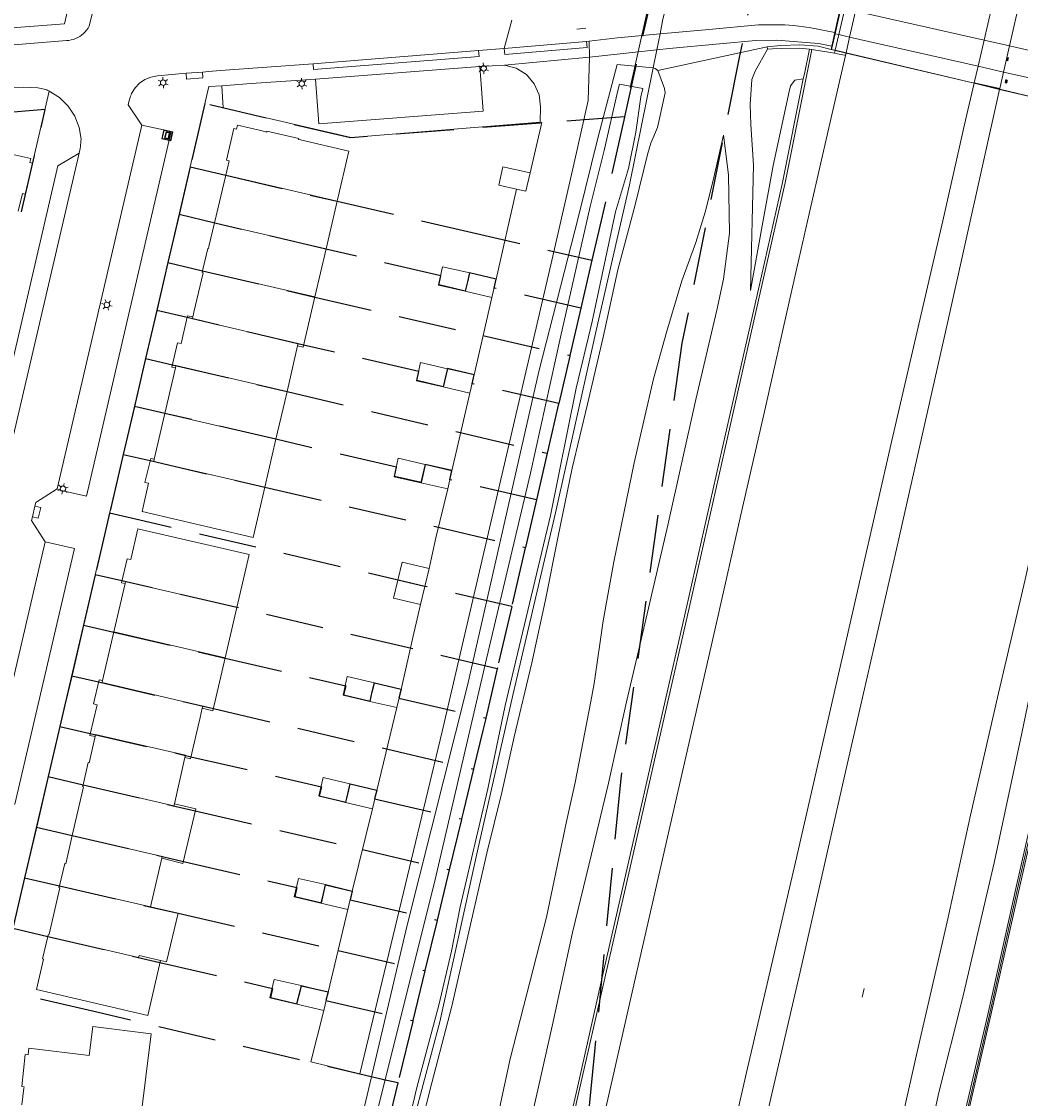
# Model space of a CAD drawing. Header units: metres. Extents: x 89872 to 94585, y 463299 to 469000.
# Tile 138 of 256: x 91209 to 91319, y 465517 to 465635. Entities that reach past the tile are written whole.
import ezdxf
from ezdxf.enums import TextEntityAlignment as Align

# ---------------------------------------------------------------- set-up
doc = ezdxf.new("R2010")
doc.units = ezdxf.units.M
doc.linetypes.add('HIDDEN', pattern=[9.525, 6.35, -3.175])
doc.layers.get('0').update_dxf_attribs({"linetype": 'CONTINUOUS'})
for name, color, linetype, lineweight in [('B-WE-GK-BESCHOEIING-G', 251, 'CONTINUOUS', 13), ('B-WE-GR-BEPLANTING_CULTUUR-G', 251, 'CONTINUOUS', 13), ('B-WE-IE-TERREINAFSCHEIDING-G', 251, 'CONTINUOUS', 13), ('B-WE-KL-ET_LS_OV_LICHTMAST-S', 251, 'CONTINUOUS', 13), ('B-WE-KL-ET_LS_SR_BORD-S', 251, 'CONTINUOUS', 13), ('B-WE-KW-KUNSTWERK-GV', 251, 'CONTINUOUS', 13), ('B-WE-KW-KUNSTWERK_DUIKER-G', 251, 'CONTINUOUS', 13), ('B-WE-KW-KUNSTWERK_GELUIDSWERING_SCHERM-G', 251, 'CONTINUOUS', 13), ('B-WE-OG-TOPOGRAFIE_BEBOUWING-GV', 251, 'CONTINUOUS', 13), ('B-WE-OG-TOPOGRAFIE_HUISNUMMER-T25', 251, 'CONTINUOUS', 13), ('B-WE-OG-TOPOGRAFIE_STRAATNAAM-T18', 251, 'CONTINUOUS', 13), ('B-WE-OG-TOPOGRAFIE_WATER-GV', 251, 'CONTINUOUS', 13), ('B-WE-VH-VERHARDING-GV', 251, 'CONTINUOUS', 13), ('Percelen', 10, 'HIDDEN', 25), ('S_GBKN_SYMBOOL_GV_GROOT_-1', 251, 'CONTINUOUS', 13)]:
    doc.layers.add(name, color=color, linetype=linetype, lineweight=lineweight)
doc.styles.get("Standard").update_dxf_attribs({"font": 'isocp.shx'})

# ---------------------------------------------------------------- blocks, each defined once
blk = doc.blocks.new('Q_STRAATNAAMBORD')
for points in [[(-0.5, 0.5), (0.5, 0.5), (0.5, -0.5), (-0.5, -0.5)], [(-0.37, 0.22), (0.36, 0.22), (0.36, -0.21), (-0.37, -0.21)]]:
    blk.add_lwpolyline(points, close=True)
for points in [[(-0.44, 0.46), (0.44, 0.46, -0.414214), (0.46, 0.44), (0.46, -0.44, -0.414214), (0.44, -0.46), (-0.44, -0.46, -0.414214), (-0.46, -0.44), (-0.46, 0.44), (-0.46, 0.44), (-0.46, 0.45), (-0.46, 0.45), (-0.46, 0.45), (-0.46, 0.45), (-0.46, 0.45), (-0.46, 0.45), (-0.46, 0.46), (-0.46, 0.46), (-0.46, 0.46), (-0.45, 0.46), (-0.45, 0.46), (-0.45, 0.46), (-0.45, 0.46), (-0.45, 0.46), (-0.45, 0.46), (-0.44, 0.46), (-0.44, 0.46)], [(-0.29, 0.16), (0.28, 0.16, -0.414214), (0.3, 0.14), (0.3, -0.13, -0.414214), (0.28, -0.16), (-0.29, -0.16, -0.414214), (-0.31, -0.13), (-0.31, 0.14), (-0.31, 0.14), (-0.31, 0.14), (-0.31, 0.14), (-0.31, 0.15), (-0.31, 0.15), (-0.31, 0.15), (-0.3, 0.15), (-0.3, 0.15), (-0.3, 0.15), (-0.3, 0.16), (-0.3, 0.16), (-0.3, 0.16), (-0.3, 0.16), (-0.29, 0.16), (-0.29, 0.16), (-0.29, 0.16), (-0.29, 0.16), (-0.29, 0.16)]]:
    blk.add_lwpolyline(points, format="xyb")
blk = doc.blocks.new('Q_LICHTMAST')
for points in [[(-0.26, 0.15), (-0.52, 0.3)], [(0, 0.3), (0, 0.6)], [(0.26, 0.15), (0.52, 0.3)], [(-0.26, -0.15), (-0.52, -0.3)], [(0, -0.3), (0, -0.6)], [(0.26, -0.15), (0.52, -0.3)]]:
    blk.add_lwpolyline(points)
blk.add_circle((0, 0), 0.3)
blk = doc.blocks.new('S_GBKN_SYMBOOL_GV_GROOT')
for points in [[(-0.1875, 0.03125), (-0.09375, 0.09375)], [(-0.1875, -0.0625), (0.0625, 0.09375)], [(-0.1875, 0.09375), (0.125, -0.09375)], [(-0.1875, 0), (-0.03125, -0.09375)], [(-0.125, -0.09375), (0.1875, 0.09375)], [(-0.0625, 0.09375), (0.1875, -0.0625)], [(0.03125, -0.09375), (0.1875, 0)], [(0.09375, 0.09375), (0.1875, 0.03125)]]:
    blk.add_lwpolyline(points)

msp = doc.modelspace()

# ---------------------------------------------------------------- linework, layer by layer
at = {"layer": 'B-WE-GK-BESCHOEIING-G'}
msp.add_lwpolyline([(91247.45, 465511.65), (91254.74, 465540.98), (91260.41, 465565.19), (91265.21, 465585.59), (91268.52, 465600.53), (91271.76, 465614.85), (91273.32, 465620.99), (91274.82, 465627.59)], dxfattribs=at)
at = {"layer": 'B-WE-GR-BEPLANTING_CULTUUR-G'}
for points in [[(91291.23, 465632.12), (91289.9, 465629.73), (91289.52, 465628.8), (91289.34, 465626.06), (91289.42, 465623.85), (91289.71, 465619.38), (91289.39, 465605.63), (91290.66, 465612.75), (91291.85, 465619.37), (91293.61, 465627.5), (91293.76, 465628.12), (91294.23, 465628.74), (91295.17, 465628.87)], [(91279.22, 465629.8), (91279.94, 465627.83), (91280.02, 465627.32), (91279.15, 465623.55), (91278.43, 465621.81), (91278.08, 465620.58), (91276.71, 465615.03), (91274.82, 465607.9), (91273.19, 465600.5), (91271.48, 465593.16), (91269.78, 465586.14), (91268.22, 465578.48), (91266.88, 465571.69), (91265.36, 465564.78), (91263.42, 465556.64), (91262.09, 465550.53), (91260.44, 465543.87), (91258.74, 465536.5), (91256.59, 465527.08), (91254.38, 465518.67), (91251.96, 465509.14)], [(91266.27, 465624.1), (91245.53, 465622.42), (91231.47, 465625.68), (91231.34, 465628.12)], [(91259.99, 465507.36), (91263, 465521.29), (91266.98, 465536.83), (91269.18, 465547.35), (91270.12, 465551.62), (91271.86, 465560.52), (91272.21, 465562.5), (91273.19, 465569.36), (91274.36, 465575.86), (91276.61, 465586.72), (91278.74, 465595.95), (91280.19, 465601.19), (91281.83, 465606.7), (91283.38, 465610.9), (91284.41, 465614.23), (91285.25, 465617.57), (91286.41, 465622.7), (91286.95, 465618.35), (91287.07, 465611.95), (91286.42, 465606.87), (91285.69, 465603.49), (91283.37, 465593.66), (91280.29, 465579.88), (91277.66, 465568.57), (91275.78, 465560.49), (91273.77, 465551.56), (91271.93, 465543.75), (91269.85, 465535.16), (91267.6, 465524.86), (91266.36, 465519.36), (91264.73, 465512.23)]]:
    msp.add_lwpolyline(points, dxfattribs=at)
at = {"layer": 'B-WE-IE-TERREINAFSCHEIDING-G'}
for p, q in [((91291.21, 465632.37), (91291.23, 465632.12)), ((91295.85, 465632.13), (91296.13, 465632.1))]:
    msp.add_line(p, q, dxfattribs=at)
for points in [[(91291.23, 465632.12), (91291.8, 465632.15), (91292.78, 465632.2), (91294.76, 465632.24), (91295.85, 465632.13)], [(91295.85, 465632.13), (91295.29, 465629.43), (91295.17, 465628.87)], [(91295.17, 465628.87), (91292.89, 465617.5), (91290.25, 465605.77), (91286.28, 465588.25), (91282.32, 465570.68), (91279.66, 465558.97), (91275.65, 465541.4), (91272.98, 465529.73), (91270.33, 465518.01), (91266.33, 465500.51), (91263.65, 465488.79), (91259.63, 465471.24), (91255.66, 465453.67), (91251.44, 465435.25), (91251.19, 465434.14)], [(91335.11, 465623.22), (91333.72, 465617.76), (91331.66, 465609.46), (91329.96, 465602.62), (91329.14, 465596.2), (91328.08, 465588.45), (91326.2, 465575.2), (91324.9, 465567.45), (91321.75, 465554.12), (91318.67, 465540.66), (91315.42, 465526.15), (91311.65, 465509.9), (91307.78, 465492.75), (91303.19, 465472.76), (91299.23, 465455.27), (91296.01, 465441.19), (91291.57, 465422.36)], [(91291.92, 465422.27), (91296.36, 465441.11), (91299.58, 465455.19), (91303.54, 465472.68), (91308.13, 465492.67), (91312, 465509.82), (91315.77, 465526.08), (91319.02, 465540.58), (91322.1, 465554.04), (91325.25, 465567.38), (91326.55, 465575.14), (91328.44, 465588.4), (91329.5, 465596.15), (91330.31, 465602.55), (91332.01, 465609.38), (91334.07, 465617.67)]]:
    msp.add_lwpolyline(points, dxfattribs=at)
at = {"layer": 'B-WE-KW-KUNSTWERK-GV'}
for p, q in [((91299.29, 465636.6), (91298.56, 465633.35)), ((91298.56, 465633.35), (91298.28, 465632.11)), ((91298.66, 465632), (91299.87, 465631.71)), ((91299.87, 465631.71), (91313.92, 465628.39)), ((91313.92, 465628.39), (91316.73, 465627.72)), ((91316.73, 465627.72), (91331.39, 465624.26))]:
    msp.add_line(p, q, dxfattribs=at)
msp.add_lwpolyline([(91298.28, 465632.11), (91298.28, 465632.09), (91298.66, 465632)], dxfattribs=at)
at = {"layer": 'B-WE-KW-KUNSTWERK_DUIKER-G'}
msp.add_line((91279.05, 465640.82), (91276.17, 465627.93), dxfattribs=at)
at = {"layer": 'B-WE-KW-KUNSTWERK_GELUIDSWERING_SCHERM-G'}
msp.add_lwpolyline([(91291.75, 465422.31), (91296.2, 465441.14), (91299.42, 465455.23), (91303.38, 465472.71), (91307.97, 465492.7), (91311.84, 465509.86), (91315.61, 465526.11), (91318.86, 465540.62), (91321.94, 465554.08), (91325.09, 465567.41), (91326.39, 465575.17), (91328.28, 465588.42), (91329.33, 465596.17), (91330.15, 465602.58), (91331.85, 465609.42), (91333.9, 465617.71), (91335.14, 465622.55)], dxfattribs=at)
at = {"layer": 'B-WE-OG-TOPOGRAFIE_BEBOUWING-GV'}
for p, q in [((91231.76, 465618.31), (91230.53, 465613.05)), ((91243.99, 465615.46), (91231.76, 465618.31)), ((91242.77, 465610.2), (91243.99, 465615.46)), ((91242.77, 465610.2), (91230.53, 465613.05)), ((91241.54, 465604.94), (91242.77, 465610.2)), ((91241.54, 465604.94), (91229.21, 465607.81)), ((91258.55, 465607.57), (91258.05, 465605.56)), ((91261.46, 465606.88), (91258.55, 465607.57)), ((91260.99, 465604.86), (91261.46, 465606.88)), ((91258.05, 465605.56), (91260.99, 465604.86)), ((91238.5, 465594.56), (91239.65, 465599.56)), ((91226.23, 465597.15), (91225.07, 465592.14)), ((91256.11, 465597.05), (91255.62, 465595.06)), ((91258.56, 465594.37), (91259.02, 465596.39)), ((91255.62, 465595.06), (91258.56, 465594.37)), ((91225.07, 465592.14), (91223.91, 465587.12)), ((91225.07, 465592.14), (91237.27, 465589.3)), ((91236.05, 465584.05), (91237.27, 465589.3)), ((91253.65, 465586.55), (91253.2, 465584.53)), ((91256.58, 465585.85), (91253.65, 465586.55)), ((91256.13, 465583.85), (91256.58, 465585.85)), ((91253.2, 465584.53), (91256.13, 465583.85)), ((91234.77, 465578.54), (91236.05, 465584.05)), ((91251.12, 465575.82), (91250.65, 465573.85)), ((91254.09, 465575.13), (91251.12, 465575.82)), ((91253.62, 465573.13), (91254.09, 465575.13)), ((91253.62, 465573.13), (91250.65, 465573.85)), ((91220.71, 465573.46), (91219.47, 465568.15)), ((91253.16, 465571.16), (91253.62, 465573.13)), ((91231.7, 465565.31), (91232.98, 465570.84)), ((91219.47, 465568.15), (91218.24, 465562.82)), ((91231.7, 465565.3), (91219.47, 465568.15)), ((91231.7, 465565.3), (91231.7, 465565.31)), ((91248.08, 465562.56), (91247.59, 465560.52)), ((91251.01, 465561.85), (91248.08, 465562.56)), ((91250.54, 465559.86), (91251.01, 465561.85)), ((91247.59, 465560.52), (91250.54, 465559.86)), ((91226.13, 465549.28), (91227.28, 465554.36)), ((91244.92, 465549.42), (91245.4, 465551.47)), ((91248.34, 465550.76), (91245.4, 465551.47)), ((91247.87, 465548.74), (91248.34, 465550.76)), ((91244.92, 465549.42), (91247.87, 465548.74)), ((91223.5, 465537.99), (91224.73, 465543.31)), ((91223.5, 465537.99), (91213.5, 465540.27)), ((91242.21, 465538.37), (91242.72, 465540.43)), ((91245.66, 465539.71), (91242.72, 465540.43)), ((91245.18, 465537.7), (91245.66, 465539.71)), ((91242.21, 465538.37), (91245.18, 465537.7)), ((91224.59, 465532.09), (91222.25, 465532.63)), ((91239.55, 465527.29), (91240.06, 465529.33)), ((91243, 465528.62), (91240.06, 465529.33)), ((91242.53, 465526.6), (91243, 465528.62)), ((91239.55, 465527.29), (91242.53, 465526.6))]:
    msp.add_line(p, q, dxfattribs=at)
for points in [[(91234.32, 465623.49), (91233.04, 465623.78), (91232.94, 465623.34), (91232.65, 465623.41), (91231.83, 465619.93), (91232.12, 465619.86), (91231.76, 465618.31)], [(91243.99, 465615.46), (91245.27, 465620.93), (91239.96, 465622.18), (91239.74, 465622.23), (91239.78, 465622.34), (91236.28, 465623.14), (91236.26, 465623.03), (91235.6, 465623.2), (91234.32, 465623.49)], [(91210.54, 465619.61), (91210.24, 465619.68), (91210.35, 465620.12), (91207.06, 465620.87), (91207.09, 465620.99)], [(91208.98, 465614.34), (91209.44, 465616.29), (91209.73, 465616.22), (91210.54, 465619.61)], [(91265.17, 465618.54), (91262.2, 465619.21), (91261.74, 465617.21), (91263.7, 465616.76)], [(91263.7, 465616.76), (91264.72, 465616.53), (91265.17, 465618.54)], [(91230.53, 465613.05), (91229.92, 465610.48), (91229.87, 465610.26), (91229.79, 465610.25), (91229.21, 465607.81)], [(91258.55, 465607.57), (91255.57, 465608.24), (91255.11, 465606.23), (91258.05, 465605.56)], [(91229.21, 465607.81), (91229.16, 465607.61), (91229.27, 465607.59), (91228.27, 465603.26), (91228.15, 465602.73)], [(91239.65, 465599.56), (91240.25, 465599.42), (91241.54, 465604.94)], [(91228.15, 465602.73), (91227.57, 465602.87), (91226.88, 465599.82), (91226.46, 465599.88), (91225.84, 465597.24), (91226.23, 465597.15)], [(91239.65, 465599.56), (91239.72, 465599.82), (91228.1, 465602.52), (91228.15, 465602.73)], [(91238.5, 465594.56), (91226.29, 465597.4), (91226.23, 465597.15)], [(91256.11, 465597.05), (91253.13, 465597.73), (91252.69, 465595.72), (91255.62, 465595.06)], [(91259.02, 465596.39), (91257.12, 465596.82), (91256.11, 465597.05)], [(91237.27, 465589.3), (91238.24, 465593.46), (91238.5, 465594.56)], [(91223.91, 465587.12), (91223.52, 465587.18), (91222.89, 465584.57), (91223.28, 465584.48), (91222.58, 465581.37), (91234.77, 465578.54)], [(91236.05, 465584.05), (91223.85, 465586.88), (91223.91, 465587.12)], [(91253.65, 465586.55), (91250.7, 465587.23), (91250.26, 465585.2), (91253.2, 465584.53)], [(91232.98, 465570.84), (91234.33, 465576.64), (91222.11, 465579.47), (91221.33, 465576.09), (91220.94, 465576.18), (91220.32, 465573.55), (91220.71, 465573.46)], [(91232.98, 465570.84), (91220.77, 465573.7), (91220.71, 465573.46)], [(91250.65, 465573.85), (91250.19, 465571.86), (91253.16, 465571.16)], [(91229.18, 465559.78), (91230.35, 465559.51), (91231.7, 465565.3)], [(91248.08, 465562.56), (91245.11, 465563.25), (91244.65, 465561.23), (91247.59, 465560.52)], [(91218.24, 465562.82), (91217.85, 465562.91), (91217.23, 465560.25), (91217.63, 465560.16), (91216.84, 465556.8), (91217.42, 465556.66)], [(91218.24, 465562.82), (91218.18, 465562.59), (91229.23, 465560.02), (91229.18, 465559.78)], [(91227.28, 465554.36), (91227.89, 465554.24), (91228.95, 465558.78), (91229.18, 465559.78)], [(91217.42, 465556.66), (91216.77, 465553.8), (91216.65, 465553.83), (91216.09, 465551.38)], [(91227.28, 465554.36), (91227.34, 465554.61), (91217.47, 465556.91), (91217.42, 465556.66)], [(91216.09, 465551.38), (91216.04, 465551.18), (91216.14, 465551.15), (91214.91, 465545.8)], [(91226.13, 465549.28), (91226.07, 465549.05), (91216.09, 465551.38)], [(91245.4, 465551.47), (91242.46, 465552.16), (91241.98, 465550.15), (91244.92, 465549.42)], [(91224.73, 465543.31), (91227.06, 465542.72), (91228.46, 465548.74), (91226.13, 465549.28)], [(91214.91, 465545.8), (91214.2, 465542.7), (91214.09, 465542.72), (91213.5, 465540.27)], [(91224.73, 465543.31), (91224.77, 465543.5), (91214.91, 465545.8)], [(91242.72, 465540.43), (91239.76, 465541.1), (91239.28, 465539.09), (91242.21, 465538.37)], [(91213.5, 465540.27), (91213.45, 465540.09), (91213.55, 465540.06), (91212.38, 465534.99), (91212.35, 465534.89), (91212.27, 465534.91), (91212.22, 465534.72)], [(91224.59, 465532.09), (91225.25, 465531.93), (91226.53, 465537.28), (91223.5, 465537.99)], [(91212.22, 465534.72), (91211.65, 465532.26), (91211.75, 465532.24), (91210.98, 465528.9), (91223.2, 465526.06), (91224.59, 465532.09)], [(91222.25, 465532.63), (91222.2, 465532.4), (91212.22, 465534.72)], [(91240.06, 465529.33), (91237.09, 465530.01), (91236.62, 465528), (91239.55, 465527.29)], [(91222.41, 465514.6), (91223.58, 465524.05), (91217.16, 465524.83), (91216.77, 465521.65), (91210.14, 465522.46), (91210.05, 465521.72), (91209.75, 465521.75), (91209.36, 465518.26), (91209.62, 465518.23), (91209.6, 465518.08), (91209.37, 465516.25)]]:
    msp.add_lwpolyline(points, dxfattribs=at)
at = {"layer": 'B-WE-OG-TOPOGRAFIE_STRAATNAAM-T18'}
for p, q in [((91270.3, 465634.32), (91271.3, 465634.44)), ((91301.63, 465528.05), (91301.85, 465529.03))]:
    msp.add_line(p, q, dxfattribs=at)
at = {"layer": 'B-WE-OG-TOPOGRAFIE_WATER-GV'}
for points in [[(91278.69, 465630.08), (91274.74, 465630.43), (91272.64, 465622.49), (91270.49, 465613.78), (91266.14, 465596.75), (91258.32, 465562.26), (91251.69, 465535.96), (91245.83, 465511.09)], [(91230.45, 465441.91), (91234.88, 465454.88), (91240.53, 465473.31), (91245.93, 465490.93), (91250.68, 465508.17), (91255.25, 465525.37), (91259.39, 465544.12), (91263.29, 465561.23), (91267.97, 465581.22), (91272.42, 465601.25), (91276.1, 465617.25), (91278.69, 465630.08)], [(91274.82, 465627.59), (91274.98, 465628.3), (91277.55, 465627.8), (91277.35, 465626.89), (91276.79, 465623.02), (91275.97, 465619.02), (91274.57, 465614.29), (91271.98, 465602.22), (91270.25, 465594.92), (91267.42, 465580.94), (91262.43, 465560.09), (91260.54, 465550.94), (91257.49, 465537.97), (91256.55, 465533.12), (91255.16, 465527.2), (91252.75, 465518.13), (91251.24, 465511.73), (91249.12, 465504.34), (91245.72, 465491.85)]]:
    msp.add_lwpolyline(points, dxfattribs=at)
at = {"layer": 'B-WE-VH-VERHARDING-GV'}
for p, q in [((91299.29, 465636.6), (91298.67, 465633.83)), ((91299.07, 465633.73), (91299.72, 465636.56)), ((91300.9, 465636.3), (91300.26, 465633.46)), ((91315.02, 465633.11), (91300.9, 465636.3)), ((91315.02, 465633.11), (91315.83, 465636.62)), ((91262.33, 465632.2), (91263.19, 465635.33)), ((91298.65, 465633.97), (91298.31, 465632.47)), ((91271.39, 465632.97), (91262.33, 465632.2)), ((91271.66, 465633.01), (91271.39, 465632.97)), ((91271.71, 465631.24), (91271.66, 465633.01)), ((91279.1, 465632.06), (91279.45, 465633.83)), ((91298.67, 465633.83), (91298.56, 465633.35)), ((91299.07, 465633.73), (91298.67, 465633.83)), ((91300.26, 465633.46), (91299.07, 465633.73)), ((91300.26, 465633.46), (91299.87, 465631.73)), ((91314.36, 465630.25), (91300.26, 465633.46)), ((91314.36, 465630.25), (91315.02, 465633.11)), ((91317.82, 465632.48), (91315.02, 465633.11)), ((91241.36, 465630.53), (91259.52, 465631.99)), ((91259.52, 465631.99), (91262.33, 465632.2)), ((91279.1, 465632.06), (91271.71, 465631.24)), ((91278.69, 465630.08), (91279.1, 465632.06)), ((91291.21, 465632.37), (91279.22, 465629.8)), ((91298.28, 465632.11), (91298.67, 465632.01)), ((91298.6, 465631.7), (91298.66, 465632)), ((91298.66, 465632), (91298.67, 465632.01)), ((91298.67, 465632.01), (91299.87, 465631.73)), ((91299.87, 465631.71), (91299.81, 465631.45)), ((91299.87, 465631.73), (91299.87, 465631.71)), ((91299.87, 465631.73), (91313.93, 465628.4)), ((91317.82, 465632.48), (91317.17, 465629.62)), ((91332.45, 465629.19), (91317.82, 465632.48)), ((91231.2, 465629.79), (91241.36, 465630.53)), ((91262.38, 465630.39), (91259.66, 465630.23)), ((91271.71, 465631.24), (91262.38, 465630.39)), ((91224.25, 465629.21), (91227.4, 465629.49)), ((91227.4, 465629.49), (91229.21, 465629.62)), ((91259.66, 465630.23), (91241.61, 465628.85)), ((91313.93, 465628.44), (91314.36, 465630.25)), ((91317.17, 465629.62), (91314.36, 465630.25)), ((91317.17, 465629.62), (91316.76, 465627.83)), ((91331.83, 465626.28), (91317.17, 465629.62)), ((91313.92, 465628.39), (91313.93, 465628.4)), ((91313.93, 465628.4), (91313.93, 465628.44)), ((91313.93, 465628.44), (91316.76, 465627.83)), ((91313.93, 465628.4), (91316.74, 465627.74)), ((91210.54, 465619.61), (91212.39, 465627.52)), ((91316.74, 465627.74), (91316.73, 465627.72)), ((91316.74, 465627.74), (91331.39, 465624.27)), ((91222.53, 465623.8), (91213.26, 465583.85)), ((91208.21, 465588.66), (91215.67, 465620.73)), ((91261.46, 465606.88), (91263.7, 465616.76)), ((91259.02, 465596.39), (91260.99, 465604.86)), ((91256.58, 465585.85), (91258.56, 465594.37)), ((91210.54, 465580.79), (91210.81, 465581.98)), ((91211.93, 465578.04), (91205.4, 465550)), ((91248.34, 465550.76), (91250.54, 465559.86)), ((91245.66, 465539.71), (91247.87, 465548.74)), ((91243, 465528.62), (91245.18, 465537.7))]:
    msp.add_line(p, q, dxfattribs=at)
for points in [[(91218.11, 465640.24), (91216.77, 465634.64), (91216.64, 465634.43), (91216.49, 465634.22), (91216.32, 465634.03), (91216.14, 465633.85), (91215.94, 465633.68), (91215.73, 465633.54), (91215.51, 465633.41), (91215.28, 465633.3), (91215.04, 465633.21), (91214.79, 465633.14), (91214.54, 465633.09), (91214.28, 465633.07), (91194.74, 465631.49)], [(91195.88, 465633.53), (91214.06, 465634.9), (91214.75, 465637.96)], [(91279.45, 465633.83), (91279.77, 465635.42), (91280.09, 465636.7)], [(91299.3, 465636.88), (91298.94, 465635.27), (91298.65, 465633.97)], [(91318.63, 465636.01), (91318.63, 465636), (91317.82, 465632.48)], [(91298.65, 465633.97), (91295.81, 465634.5), (91294.11, 465634.72), (91293.16, 465634.81), (91290.26, 465634.81), (91284.79, 465634.3), (91279.45, 465633.83)], [(91262.33, 465632.2), (91262.4, 465631.55), (91271.45, 465632.32), (91271.39, 465632.97)], [(91279.45, 465633.83), (91274.78, 465633.39), (91271.66, 465633.01)], [(91279.1, 465632.06), (91280.44, 465632.2), (91285.97, 465632.71), (91289.95, 465633.09), (91292.28, 465633.12), (91295.48, 465632.87), (91296.85, 465632.74), (91298.31, 465632.47)], [(91298.56, 465633.35), (91298.28, 465632.11), (91298.28, 465632.11)], [(91298.67, 465632.01), (91298.68, 465632.04), (91299.07, 465633.73)], [(91241.36, 465630.53), (91241.39, 465629.9), (91259.57, 465631.34), (91259.52, 465631.99)], [(91251.4, 465433.76), (91251.93, 465436.09), (91255.93, 465453.61), (91259.91, 465471.18), (91263.93, 465488.73), (91266.61, 465500.44), (91270.61, 465517.95), (91273.26, 465529.66), (91275.93, 465541.34), (91279.94, 465558.9), (91282.6, 465570.62), (91286.56, 465588.18), (91290.53, 465605.71), (91293.17, 465617.44), (91295.46, 465628.81), (91296.13, 465632.1)], [(91298.31, 465632.47), (91298.23, 465632.1), (91296.82, 465632.45), (91294.81, 465632.61), (91292.72, 465632.52), (91291.21, 465632.37)], [(91296.13, 465632.1), (91298.15, 465631.77), (91298.6, 465631.7)], [(91298.6, 465631.7), (91298.92, 465631.63), (91299.52, 465631.51), (91299.76, 465631.46), (91299.81, 465631.45)], [(91271.71, 465631.24), (91271.55, 465626.5), (91270.01, 465619.66), (91267.55, 465608.92), (91255.54, 465557.22), (91250.15, 465534.83), (91246.49, 465519.64), (91241.11, 465520.96), (91242.53, 465526.6)], [(91299.81, 465631.45), (91297.99, 465623.48), (91296.02, 465614.85), (91293.63, 465604.4), (91291.03, 465592.82), (91288.31, 465581), (91285.66, 465569.16), (91280.28, 465545.61), (91278.57, 465538.25), (91276.46, 465528.95), (91274.74, 465521.38), (91269.64, 465499.04), (91264.34, 465475.79), (91258.9, 465452.04), (91257.32, 465445.11), (91257.15, 465444.38), (91253.73, 465429.48)], [(91266.27, 465624.1), (91266.32, 465625.81), (91266.17, 465627.12), (91265.64, 465628.34), (91264.78, 465629.34), (91263.66, 465630.05), (91262.38, 465630.39)], [(91222.53, 465623.8), (91221.04, 465626.03), (91221.15, 465626.51), (91221.19, 465626.66), (91221.25, 465626.82), (91221.3, 465626.97), (91221.36, 465627.13), (91221.42, 465627.28), (91221.81, 465627.88), (91222.3, 465628.39), (91222.89, 465628.79), (91223.55, 465629.07), (91224.25, 465629.21)], [(91229.21, 465629.62), (91229.26, 465628.99), (91227.46, 465628.85), (91227.4, 465629.49)], [(91229.21, 465629.62), (91229.88, 465629.67), (91231.2, 465629.79)], [(91259.66, 465630.23), (91260.02, 465625.34), (91241.98, 465623.95), (91241.61, 465628.85)], [(91279.22, 465629.8), (91278.9, 465630.01), (91278.69, 465630.08)], [(91231.34, 465628.12), (91229.9, 465628.03), (91222.02, 465594.19), (91207.36, 465531.25), (91204.39, 465531.29)], [(91241.61, 465628.85), (91234.56, 465628.38), (91231.34, 465628.12)], [(91267.8, 465426.75), (91272.95, 465449.7), (91278.28, 465473), (91283.61, 465496.42), (91288.93, 465519.79), (91294.32, 465542.89), (91299.75, 465566.57), (91304.91, 465589.17), (91310.48, 465613.27), (91313, 465624.32), (91313.92, 465628.39)], [(91212.39, 465627.52), (91212.32, 465627.56), (91212.24, 465627.59), (91212.17, 465627.63), (91212.1, 465627.66), (91212.02, 465627.69), (91211.14, 465627.88), (91209.5, 465627.95), (91206.47, 465627.93)], [(91212.39, 465627.52), (91213.51, 465626.82), (91214.46, 465625.89), (91215.19, 465624.79), (91215.67, 465623.55), (91215.89, 465622.24), (91215.86, 465622.04), (91215.84, 465621.84), (91215.82, 465621.64), (91215.81, 465621.43), (91215.79, 465621.23), (91215.67, 465620.73)], [(91316.73, 465627.72), (91311.05, 465602.25), (91305.4, 465577.26), (91300.16, 465554.42), (91294.85, 465530.86), (91290.31, 465511.3), (91285.39, 465489.53), (91280.8, 465469.78), (91275.98, 465448.65), (91271.49, 465428.86)], [(91316.76, 465627.83), (91316.75, 465627.77), (91316.74, 465627.74)], [(91213.26, 465583.85), (91213.56, 465583.71), (91216.47, 465583.06), (91225.77, 465623.1), (91222.53, 465623.8)], [(91265.17, 465618.54), (91266.45, 465624.08), (91266.27, 465624.1)], [(91285.37, 465424.38), (91287.87, 465435.58), (91288.04, 465436.3), (91292.22, 465454.39), (91296.57, 465473.8), (91300.05, 465489.09), (91303.75, 465504.66), (91307.67, 465522.05), (91310.96, 465536.34), (91313.53, 465548.05), (91316.61, 465561.45), (91319.53, 465573.93), (91322.97, 465589.31), (91326, 465601.54), (91328.16, 465610.95), (91329.61, 465617.56), (91330.74, 465622.15), (91331.39, 465624.26)], [(91333.87, 465623.61), (91330.19, 465608.1), (91326.94, 465594.34), (91324.58, 465583.52), (91321.87, 465570.09), (91319.18, 465557.05), (91316.12, 465542.81), (91312.64, 465527.91), (91310.06, 465517.59), (91306.61, 465501.58), (91303.34, 465487.78), (91300.31, 465472.95), (91298.11, 465463.04), (91294.68, 465448.17), (91293.27, 465440.58), (91292.01, 465434.2), (91290.69, 465429.14)], [(91215.67, 465620.73), (91213.31, 465619.34), (91206.72, 465591.02), (91208.21, 465588.66)], [(91210.81, 465581.98), (91210.91, 465582.37), (91213.26, 465583.85)], [(91254.09, 465575.13), (91254.84, 465578.49), (91256.13, 465583.85)], [(91210.81, 465581.98), (91211.44, 465581.83), (91211.16, 465580.64), (91210.54, 465580.79)], [(91211.93, 465578.04), (91210.44, 465580.4), (91210.54, 465580.79)], [(91205.4, 465550), (91208.59, 465549.25), (91215.14, 465577.33), (91211.93, 465578.04)], [(91251.01, 465561.85), (91251.08, 465562.16), (91252.3, 465567.56), (91253.16, 465571.16)]]:
    msp.add_lwpolyline(points, dxfattribs=at)
at = {"layer": 'Percelen'}
for p, q in [((91227.85, 465619.23), (91226.63, 465613.97)), ((91226.63, 465613.97), (91225.4, 465608.71)), ((91225.4, 465608.71), (91224.18, 465603.45)), ((91271.97, 465608.96), (91270.75, 465603.7)), ((91224.18, 465603.45), (91222.95, 465598.17)), ((91270.75, 465603.7), (91269.55, 465598.5)), ((91221.73, 465592.91), (91220.51, 465587.65)), ((91220.51, 465587.65), (91219.01, 465581.2)), ((91267.06, 465587.77), (91265.87, 465582.66)), ((91265.87, 465582.66), (91264.66, 465577.43)), ((91219.01, 465581.2), (91217.43, 465574.44)), ((91217.43, 465574.44), (91216.14, 465568.89)), ((91216.14, 465568.89), (91214.85, 465563.34)), ((91261.57, 465564.11), (91260.32, 465558.7)), ((91213.56, 465557.79), (91212.27, 465552.27)), ((91212.27, 465552.27), (91210.97, 465546.72)), ((91210.97, 465546.72), (91209.67, 465541.16)), ((91209.67, 465541.16), (91208.38, 465535.62))]:
    msp.add_line(p, q, dxfattribs=at)
for points in [[(91328.21, 465813.36), (91327.77, 465810.41), (91313.54, 465747.6), (91302.92, 465699.87), (91292.09, 465651.45), (91288.15, 465631.2), (91281.85, 465599.84), (91275.09, 465551.71), (91272.26, 465522.1), (91270.65, 465506.31), (91270.43, 465502.43), (91267.69, 465464.26), (91267.62, 465445.66), (91267.47, 465430.88), (91267.45, 465416.61), (91267.31, 465405.77), (91268.61, 465379.38), (91269.68, 465358.61)], [(91287.23, 465676.88), (91281.95, 465653.19), (91281.02, 465649.06), (91275.54, 465624.7)], [(91275.54, 465624.7), (91266.32, 465624), (91245.47, 465622.41), (91245.47, 465622.38), (91229.46, 465626.15), (91227.85, 465619.23)], [(91209.32, 465614.26), (91211.94, 465625.51), (91193.74, 465623.98), (91192.79, 465619.64), (91192.03, 465619.8), (91191.68, 465618.36)], [(91275.54, 465624.7), (91275.53, 465624.68), (91272.73, 465612.22), (91271.97, 465608.96)], [(91227.85, 465619.23), (91231.77, 465618.3), (91243.98, 465615.43), (91257.85, 465612.23), (91271.97, 465608.96)], [(91270.75, 465603.7), (91261.22, 465605.9), (91261.46, 465606.88), (91258.53, 465607.57), (91258.3, 465606.58), (91258.06, 465605.58), (91255.14, 465606.26), (91255.38, 465607.25), (91242.76, 465610.17), (91230.55, 465613.04), (91226.63, 465613.97)], [(91225.4, 465608.71), (91229.21, 465607.81), (91241.53, 465604.91), (91260, 465600.69), (91269.55, 465598.5)], [(91268.32, 465593.23), (91258.81, 465595.41), (91259.04, 465596.39), (91256.12, 465597.07), (91255.65, 465595.07), (91252.73, 465595.75), (91252.97, 465596.75), (91240.3, 465599.65), (91227.52, 465602.66), (91224.18, 465603.45)], [(91269.55, 465598.5), (91269.53, 465598.44), (91268.32, 465593.23)], [(91222.95, 465598.17), (91221.99, 465594.04), (91221.73, 465592.91)], [(91222.95, 465598.17), (91225.9, 465597.49), (91238.49, 465594.56), (91257.22, 465590.11), (91267.06, 465587.77)], [(91265.87, 465582.66), (91256.36, 465584.87), (91256.59, 465585.86), (91253.67, 465586.54), (91253.21, 465584.55), (91250.28, 465585.23), (91250.51, 465586.23), (91237.27, 465589.3), (91225.08, 465592.14), (91221.73, 465592.91)], [(91268.32, 465593.23), (91268.31, 465593.18), (91267.09, 465587.92), (91267.06, 465587.77)], [(91220.51, 465587.65), (91223.47, 465586.97), (91236.05, 465584.04), (91255.11, 465579.64), (91264.66, 465577.43)], [(91263.16, 465570.95), (91253.62, 465573.16), (91222.34, 465580.42), (91219.01, 465581.2)], [(91264.66, 465577.43), (91264.65, 465577.4), (91263.16, 465570.95)], [(91261.57, 465564.11), (91251.69, 465566.43), (91232.98, 465570.84), (91220.37, 465573.76), (91217.43, 465574.44)], [(91263.16, 465570.95), (91261.59, 465564.21), (91261.57, 465564.11)], [(91216.14, 465568.89), (91219.47, 465568.12), (91231.69, 465565.29), (91244.93, 465562.24), (91244.68, 465561.24), (91247.61, 465560.56), (91247.85, 465561.57), (91248.09, 465562.55), (91251.01, 465561.87), (91250.78, 465560.89), (91260.32, 465558.7)], [(91214.85, 465563.34), (91214.11, 465560.15), (91213.56, 465557.79)], [(91214.85, 465563.34), (91217.79, 465562.66), (91230.4, 465559.74), (91249.42, 465555.31), (91258.98, 465553.09)], [(91260.32, 465558.7), (91260.31, 465558.65), (91260, 465557.34), (91258.98, 465553.11), (91258.98, 465553.09)], [(91213.56, 465557.79), (91216.89, 465557.02), (91227.94, 465554.46), (91242.28, 465551.16), (91242.03, 465550.16), (91244.94, 465549.47), (91245.19, 465550.49), (91245.43, 465551.47), (91248.34, 465550.77), (91248.11, 465549.82), (91257.65, 465547.62)], [(91258.98, 465553.09), (91257.87, 465548.51), (91257.65, 465547.62)], [(91212.27, 465552.27), (91216.09, 465551.38), (91228.41, 465548.52), (91246.76, 465544.26), (91256.31, 465542.04)], [(91257.65, 465547.62), (91257.64, 465547.57), (91256.31, 465542.04)], [(91210.97, 465546.72), (91214.9, 465545.8), (91227.11, 465542.97), (91239.57, 465540.09), (91239.33, 465539.1), (91242.26, 465538.41), (91242.73, 465540.4), (91245.65, 465539.71), (91245.42, 465538.74), (91254.98, 465536.53)], [(91256.31, 465542.04), (91256.3, 465542.03), (91254.98, 465536.53)], [(91209.67, 465541.16), (91213.5, 465540.28), (91226.52, 465537.28), (91244.11, 465533.19), (91253.63, 465530.98)], [(91254.98, 465536.53), (91254.96, 465536.49), (91253.63, 465530.98)], [(91208.38, 465535.62), (91212.23, 465534.72), (91224.54, 465531.86), (91236.91, 465529.02), (91236.67, 465528.03), (91239.58, 465527.33), (91240.07, 465529.32), (91242.99, 465528.63), (91242.76, 465527.68), (91252.31, 465525.49)], [(91253.63, 465530.98), (91253.62, 465530.95), (91252.31, 465525.49)], [(91250.65, 465518.64), (91249.13, 465519), (91217.6, 465526.4), (91206.93, 465528.91), (91206.81, 465528.93)], [(91252.31, 465525.49), (91252.29, 465525.4), (91250.66, 465518.68), (91250.65, 465518.64)], [(91250.65, 465518.64), (91248.25, 465508.68), (91248.22, 465508.59)]]:
    msp.add_lwpolyline(points, dxfattribs=at)

# ---------------------------------------------------------------- block references
at = {"layer": 'B-WE-KL-ET_LS_OV_LICHTMAST-S'}
for p, rotation in [((91260.08, 465630.02), 3.506951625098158), ((91224.89, 465628.46), 5.174729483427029), ((91240.11, 465628.34), 3.768723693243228), ((91218.71, 465604.06), 76.92737739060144), ((91213.89, 465583.87), 167.3524166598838)]:
    msp.add_blockref('Q_LICHTMAST', p, dxfattribs=dict(at, rotation=rotation))
at = {"layer": 'B-WE-KL-ET_LS_SR_BORD-S', "rotation": 76.92995475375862}
msp.add_blockref('Q_STRAATNAAMBORD', (91225.34, 465622.67), dxfattribs=at)
at = {"layer": 'S_GBKN_SYMBOOL_GV_GROOT_-1', "rotation": 77.11814177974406}
for p in [(91317.59, 465631.03), (91317.46, 465628.58)]:
    msp.add_blockref('S_GBKN_SYMBOOL_GV_GROOT', p, dxfattribs=at)

# ---------------------------------------------------------------- texts
at = {"layer": 'B-WE-OG-TOPOGRAFIE_HUISNUMMER-T25'}
for s, rotation, p in [('629', -13.2, (91234.78, 465620.22)), ('631', -13.2, (91233.55, 465615)), ('633', -13.2, (91232.34, 465609.81)), ('635', -12.9, (91231.18, 465604.73)), ('637', -12.8, (91229.35, 465599.42)), ('639', -13, (91228.06, 465593.95)), ('641', -13, (91226.87, 465588.84)), ('643', -12.7, (91225.67, 465583.72)), ('645', -13.1, (91223.82, 465575.78)), ('647', -13.1, (91222.57, 465570.43)), ('649', -13.1, (91221.29, 465564.92)), ('651', -13.2, (91220.01, 465559.35)), ('653', -12.8, (91219.24, 465553.4)), ('655', -13, (91218.02, 465548.16)), ('657', -13, (91216.65, 465542.21)), ('659', -13.1, (91215.35, 465536.74)), ('661', -13, (91214.16, 465531.54)), ('663', -7, (91216.3, 465519.19))]:
    msp.add_text(s, height=0.0025, rotation=rotation, dxfattribs=at).set_placement(p, align=Align.MIDDLE)
at = {"layer": 'B-WE-OG-TOPOGRAFIE_STRAATNAAM-T18'}
for s, rotation, p in [('Rhijngeestpad', 6.9543, (91270.3, 465634.32)), ('Rijksweg A44', 77.1729, (91301.63, 465528.05))]:
    msp.add_text(s, height=0.005, rotation=rotation, dxfattribs=at).set_placement(p, align=Align.MIDDLE)

doc.saveas('drawing.dxf')
